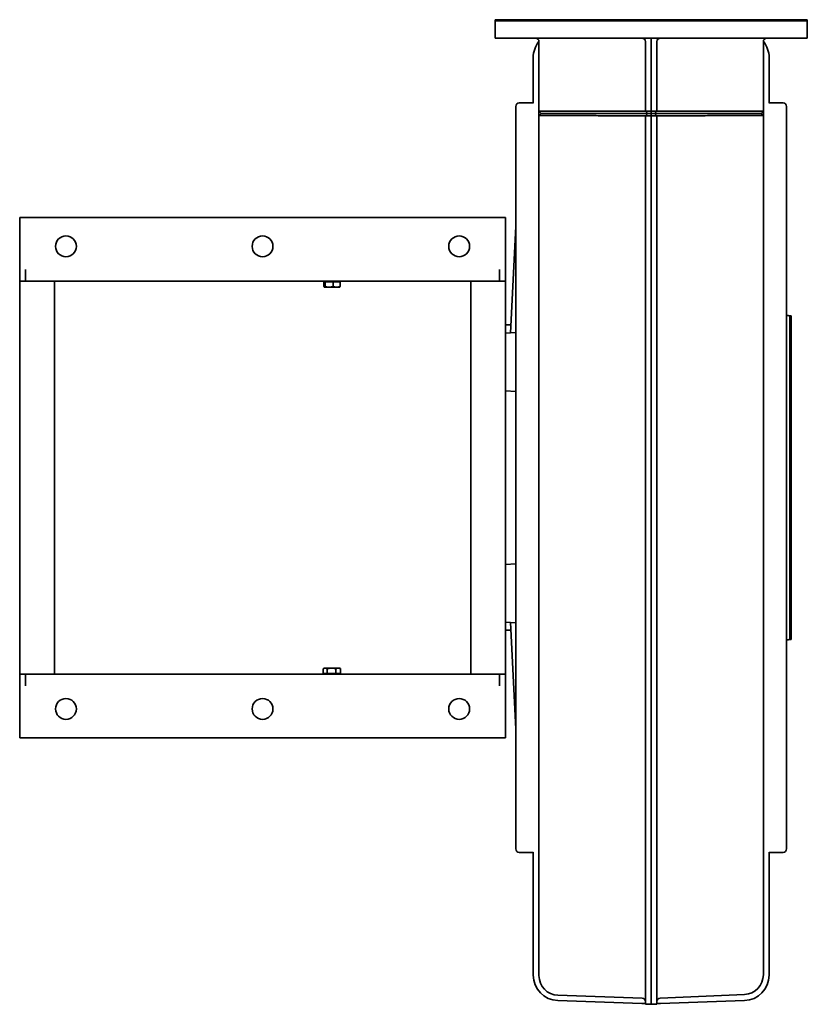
# Model space of a CAD drawing. Header units: millimetres. Extents: x 499 to 1181, y 168 to 1020.
import ezdxf

# ---------------------------------------------------------------- set-up
doc = ezdxf.new("R2010")
doc.units = ezdxf.units.MM
doc.header["$LTSCALE"] = 4
doc.layers.add('Krawędzie widoczne(ISO)', color=7, linetype='Continuous', lineweight=35, true_color=0x262659)

msp = doc.modelspace()

# ---------------------------------------------------------------- linework, layer by layer
at = {"layer": 'Krawędzie widoczne(ISO)'}
for p, q in [((910.5, 1019.7), (1180.5, 1019.7)), ((910.5, 1018.7), (910.5, 1019.7)), ((910.6, 1018.7), (910.5, 1018.6)), ((1180.5, 1018.7), (910.5, 1018.7)), ((1180.5, 1018.6), (910.5, 1018.6)), ((910.5, 1003.7), (910.5, 1018.6)), ((1180.4, 1018.7), (1180.5, 1018.6)), ((1180.5, 1018.7), (1180.5, 1019.7)), ((1180.5, 1003.7), (1180.5, 1018.6)), ((910.5, 1003.7), (1180.5, 1003.7)), ((948.5, 1000.7), (948.5, 963.34)), ((1040.5, 1000.7), (1040.5, 940.7)), ((1045.5, 1000.7), (1045.5, 1003.7)), ((1045.5, 1000.7), (1045.5, 940.7)), ((1050.5, 1000.7), (1050.5, 940.7)), ((1142.5, 1000.7), (1142.5, 962.28)), ((943.5, 950.6), (943.5, 986.89)), ((1147.5, 986.89), (1147.5, 950.6)), ((943.5, 947.7), (931.5, 947.7)), ((943.5, 950.6), (943.5, 947.6)), ((1147.5, 947.6), (1147.5, 950.6)), ((1159.5, 947.7), (1147.5, 947.7)), ((928.5, 944.7), (928.5, 302.7)), ((948.5, 936.7), (948.5, 940.7)), ((948.5, 307.09), (948.5, 936.7)), ((950.5, 938.7), (948.51, 940.69)), ((948.52, 936.72), (950.5, 938.7)), ((950.5, 938.7), (950.5, 938.7)), ((950.5, 938.7), (950.73, 938.7)), ((950.74, 938.7), (950.73, 938.7)), ((951.01, 938.7), (950.74, 938.7)), ((955.43, 938.7), (951.01, 938.7)), ((955.43, 938.7), (957.77, 938.7)), ((960.33, 938.7), (957.77, 938.7)), ((960.33, 938.7), (965.92, 938.7)), ((971.66, 938.7), (965.92, 938.7)), ((971.66, 938.7), (981.41, 938.7)), ((981.41, 938.7), (993.75, 938.7)), ((1007.16, 938.7), (993.75, 938.7)), ((1007.16, 938.7), (1026.45, 938.7)), ((1026.68, 938.7), (1026.45, 938.7)), ((1026.68, 938.7), (1027.31, 938.7)), ((1026.92, 940.7), (1037.74, 940.7)), ((1027.31, 938.7), (1028.16, 938.7)), ((1037.74, 936.7), (1027.79, 936.7)), ((1028.16, 938.7), (1037.9, 938.7)), ((1040.5, 940.7), (1037.74, 940.7)), ((1037.74, 936.7), (1040.5, 936.7)), ((1042.5, 938.7), (1037.9, 938.7)), ((1045.5, 940.7), (1040.5, 940.7)), ((1040.5, 940.7), (1042.5, 938.7)), ((1042.5, 938.7), (1040.5, 936.7)), ((1040.5, 936.7), (1045.5, 936.7)), ((1040.5, 936.7), (1040.5, 920.92)), ((1045.5, 938.7), (1042.5, 938.7)), ((1045.5, 938.7), (1045.5, 940.7)), ((1050.5, 940.7), (1045.5, 940.7)), ((1048.5, 938.7), (1045.5, 938.7)), ((1045.5, 938.7), (1045.5, 936.7)), ((1045.5, 936.7), (1050.5, 936.7)), ((1045.5, 936.7), (1045.5, 920.92)), ((1048.5, 938.7), (1050.5, 940.7)), ((1053.1, 938.7), (1048.5, 938.7)), ((1050.5, 936.7), (1048.5, 938.7)), ((1053.26, 940.7), (1050.5, 940.7)), ((1050.5, 936.7), (1050.5, 920.92)), ((1050.5, 936.7), (1053.26, 936.7)), ((1053.1, 938.7), (1063.76, 938.7)), ((1053.26, 940.7), (1065.01, 940.7)), ((1064.14, 936.7), (1053.26, 936.7)), ((1063.76, 938.7), (1064.61, 938.7)), ((1064.78, 938.7), (1064.61, 938.7)), ((1065.48, 938.7), (1064.78, 938.7)), ((1086.87, 938.7), (1065.48, 938.7)), ((1086.87, 938.7), (1098.22, 938.7)), ((1112.09, 938.7), (1098.22, 938.7)), ((1112.09, 938.7), (1115.5, 938.7)), ((1118.95, 938.7), (1115.5, 938.7)), ((1118.95, 938.7), (1125.31, 938.7)), ((1127.81, 938.7), (1125.31, 938.7)), ((1127.81, 938.7), (1133.47, 938.7)), ((1137.71, 938.7), (1133.47, 938.7)), ((1140.5, 938.7), (1142.49, 940.69)), ((1140.5, 938.7), (1142.48, 936.72)), ((1142.5, 940.7), (1142.5, 936.7)), ((1142.5, 936.7), (1142.5, 307.61)), ((1162.5, 944.7), (1162.5, 302.7)), ((1040.5, 800.76), (1040.5, 920.92)), ((1045.5, 920.92), (1045.5, 800.81)), ((1050.5, 920.92), (1050.5, 800.76)), ((499.5, 848.7), (919.5, 848.7)), ((499.5, 793.7), (499.5, 848.7)), ((919.5, 848.7), (919.5, 793.7)), ((928.5, 840.92), (923.96, 748.89)), ((504.5, 793.7), (504.5, 803.7)), ((914.5, 803.7), (914.5, 793.7)), ((1040.5, 800.76), (1040.5, 288.84)), ((1045.5, 288.71), (1045.5, 800.81)), ((1050.5, 288.84), (1050.5, 800.76)), ((499.5, 453.7), (499.5, 793.7)), ((499.5, 793.7), (504.5, 793.7)), ((509.5, 793.7), (504.5, 793.7)), ((509.5, 793.7), (529.5, 793.7)), ((889.5, 793.7), (529.5, 793.7)), ((529.5, 793.7), (529.5, 453.7)), ((762.54, 793.1), (763.59, 793.1)), ((762.54, 793.1), (762.54, 788.98)), ((763.59, 793.1), (770.55, 793.1)), ((763.59, 793.1), (763.59, 788.98)), ((763.8, 793.1), (763.8, 793.7)), ((770.55, 793.1), (770.55, 788.98)), ((770.55, 793.1), (776.46, 793.1)), ((775.2, 793.1), (775.2, 793.7)), ((776.46, 793.1), (776.46, 788.98)), ((889.5, 793.7), (909.5, 793.7)), ((889.5, 453.7), (889.5, 793.7)), ((914.5, 793.7), (909.5, 793.7)), ((919.5, 793.7), (914.5, 793.7)), ((919.5, 793.7), (919.5, 453.7)), ((763, 788.4), (762.94, 788.43)), ((763, 788.4), (763.06, 788.4)), ((763.06, 788.4), (767.07, 788.4)), ((767.07, 788.4), (773.5, 788.4)), ((773.5, 788.4), (776, 788.4)), ((776, 788.4), (776.06, 788.43)), ((1165.5, 763.6), (1165.6, 763.7)), ((1165.5, 763.7), (1165.5, 483.7)), ((1165.6, 763.7), (1165.6, 483.7)), ((1165.6, 763.7), (1166.5, 763.7)), ((1166.5, 763.7), (1166.5, 483.7)), ((924.29, 755.7), (919.5, 755.7)), ((919.5, 748.7), (928.5, 749.09)), ((919.5, 698.7), (928.5, 698.3)), ((919.5, 548.7), (928.5, 549.09)), ((919.5, 498.7), (928.5, 498.3)), ((923.96, 498.5), (928.5, 406.47)), ((924.29, 491.7), (919.5, 491.7)), ((1165.5, 483.8), (1165.6, 483.7)), ((1165.6, 483.7), (1166.5, 483.7)), ((499.5, 398.7), (499.5, 453.7)), ((499.5, 453.7), (504.5, 453.7)), ((504.5, 443.7), (504.5, 453.7)), ((504.5, 453.7), (509.5, 453.7)), ((529.5, 453.7), (509.5, 453.7)), ((889.5, 453.7), (529.5, 453.7)), ((762.01, 454.3), (762.01, 458.42)), ((765.39, 454.3), (762.01, 454.3)), ((763, 459), (762.22, 458.54)), ((763.7, 459), (763, 459)), ((769.14, 459), (763.7, 459)), ((763.8, 454.3), (763.8, 453.7)), ((765.39, 454.3), (765.39, 458.42)), ((772.88, 454.3), (765.39, 454.3)), ((774.94, 459), (769.14, 459)), ((772.88, 454.3), (772.88, 458.42)), ((776.99, 454.3), (772.88, 454.3)), ((776, 459), (774.94, 459)), ((775.2, 454.3), (775.2, 453.7)), ((776, 459), (776.78, 458.54)), ((776.99, 454.3), (776.99, 458.42)), ((909.5, 453.7), (889.5, 453.7)), ((909.5, 453.7), (914.5, 453.7)), ((919.5, 453.7), (914.5, 453.7)), ((914.5, 453.7), (914.5, 443.7)), ((919.5, 453.7), (919.5, 398.7)), ((919.5, 398.7), (499.5, 398.7)), ((948.5, 193.11), (948.5, 307.09)), ((1142.5, 307.61), (1142.5, 193.81)), ((943.5, 299.7), (931.5, 299.7)), ((943.5, 299.79), (943.5, 296.79)), ((1147.5, 296.79), (1147.5, 299.79)), ((1159.5, 299.7), (1147.5, 299.7)), ((943.5, 193.5), (943.5, 296.79)), ((1147.5, 296.79), (1147.5, 193.5)), ((1040.5, 288.84), (1040.5, 168.48)), ((1045.5, 168.3), (1045.5, 288.71)), ((1050.5, 168.48), (1050.5, 288.84)), ((1037.5, 168.98), (964.73, 171.52)), ((964.91, 176.12), (1037.6, 173.58)), ((1126.24, 176.83), (1053.37, 173.65)), ((1126.27, 171.52), (1053.5, 168.98)), ((1037.5, 168.98), (1040.5, 168.87)), ((1040.5, 168.48), (1045.5, 168.3)), ((1050.5, 168.48), (1045.5, 168.3)), ((1050.5, 168.87), (1053.5, 168.98))]:
    msp.add_line(p, q, dxfattribs=at)
for centre in [(539.5, 823.7), (709.5, 823.7), (879.5, 823.7), (539.5, 423.7), (709.5, 423.7), (879.5, 423.7)]:
    msp.add_circle(centre, 9, dxfattribs=at)
for centre, radius, start, end in [((965.5, 986.89), 22, 140.61534, 180), ((945.5, 1000.7), 3, 0, 90), ((1037.5, 1000.7), 3, 0, 90), ((1053.5, 1000.7), 3, 90, 180), ((1145.5, 1000.7), 3, 90, 180), ((1125.5, 986.89), 22, 0, 39.38466), ((931.5, 944.7), 3, 90, 180), ((1159.5, 944.7), 3, 0, 90), ((1165.5, 773.7), 10, 252.5424, 270), ((1165.5, 473.7), 10, 90, 107.4576), ((931.5, 302.7), 3, 180, 270), ((1159.5, 302.7), 3, 270, 0), ((965.5, 193.5), 22, 180, 268), ((965.5, 193.11), 17, 180, 268), ((1125.5, 193.81), 17, 272.5, 0), ((1125.5, 193.5), 22, 272, 0), ((1037.5, 170.58), 3, 0, 88), ((1053.5, 170.65), 3, 92.5, 180)]:
    msp.add_arc(centre, radius, start, end, dxfattribs=at)
for centre, major_axis, ratio, start_param, end_param in [((966.08, 937.44), (-17.58, -0.74), 0.001554, 6.179291, 6.28312), ((1045.5, 940.63), (-97, 0.01), 0.000673, 4.905087, 4.914169), ((1076.57, 937.85), (266.93, 0.21), 0.004246, 4.522889, 4.525307), ((1073.96, 937.13), (252.91, 0.08), 0.001703, 4.525299, 4.5288), ((1015.29, 937.14), (254.19, -0.09), 0.001726, 4.905789, 4.909279), ((1045.5, 940.63), (-97, -0.01), 0.000672, 4.500634, 4.509861), ((1703.54, 937.17), (-659.94, -0.46), 0.000181, 0.25545, 0.25649), ((1124.93, 937.44), (17.57, -0.75), 0.001559, 0.000066, 0.095693)]:
    msp.add_ellipse(centre, major_axis=major_axis, ratio=ratio, start_param=start_param, end_param=end_param, dxfattribs=at)
for points, knots in [([(948.5, 963.34), (948.5, 963.27), (948.5, 963.2), (948.5, 963.12), (948.5, 962.82), (948.5, 962.51), (948.5, 962.2), (948.5, 955.2), (948.5, 948.03), (948.5, 940.7)], [-0.158301, -0.158301, -0.158301, -0.158301, -0.128498, -0.128498, -0.128498, 0, 0, 0, 2.909492, 2.909492, 2.909492, 2.909492]), ([(1142.5, 962.28), (1142.5, 962.21), (1142.5, 962.14), (1142.5, 962.06), (1142.5, 961.76), (1142.5, 961.45), (1142.5, 961.15), (1142.5, 954.47), (1142.5, 947.65), (1142.5, 940.7)], [-21.896862, -21.896862, -21.896862, -21.896862, -21.86726, -21.86726, -21.86726, -21.740858, -21.740858, -21.740858, -18.986686, -18.986686, -18.986686, -18.986686]), ([(948.51, 940.69), (948.51, 940.69), (948.51, 940.69), (948.5, 940.69), (948.5, 940.69), (948.5, 940.7)], [-0.009229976, -0.009229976, -0.009229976, -0.009229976, -0.004625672, -0.004625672, -0.000002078, -0.000002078, -0.000002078, -0.000002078]), ([(1026.06, 940.7), (1020.61, 940.7), (1009.53, 940.69), (993.62, 940.69), (981.6, 940.68), (972.87, 940.67), (965.09, 940.67), (958.93, 940.67), (954.27, 940.67), (950.7, 940.68), (949.13, 940.68), (948.51, 940.69)], [-12.208804, -12.208804, -12.208804, -12.208804, -10.535032, -8.86126, -7.187488, -6.350602, -5.513716, -3.839943, -3.003057, -2.166171, -0.492399, -0.492399, -0.492399, -0.492399]), ([(948.81, 936.71), (949.41, 936.71), (950.52, 936.71), (953.63, 936.72), (957.41, 936.72), (963.18, 936.73), (969.85, 936.73), (977.52, 936.72), (986.43, 936.71), (995.81, 936.71), (1009.15, 936.7), (1020.42, 936.7), (1026.29, 936.7)], [0.182794, 0.182794, 0.182794, 0.182794, 1.362292, 1.755458, 3.328121, 4.114453, 4.900785, 6.473449, 7.063198, 8.046113, 9.618777, 11.191441, 11.191441, 11.191441, 11.191441]), ([(1065.19, 936.7), (1071.17, 936.7), (1082.63, 936.7), (1098.14, 936.71), (1109.55, 936.72), (1117.87, 936.72), (1123.44, 936.72), (1128.31, 936.72), (1133.95, 936.72), (1139.13, 936.72), (1141.45, 936.71), (1142.21, 936.71)], [0.017722, 0.017722, 0.017722, 0.017722, 1.850448, 3.683175, 5.515902, 6.432265, 7.348628, 8.264992, 9.181355, 11.014082, 12.846809, 12.846809, 12.846809, 12.846809]), ([(1142.49, 940.69), (1141.92, 940.69), (1139.97, 940.68), (1135.16, 940.67), (1129.83, 940.67), (1125.04, 940.67), (1119.48, 940.67), (1111.36, 940.68), (1099.82, 940.68), (1083.95, 940.69), (1072.1, 940.7), (1065.89, 940.7)], [-13.476264, -13.476264, -13.476264, -13.476264, -11.563893, -9.651521, -8.695334, -7.739148, -6.782962, -5.826776, -3.914403, -2.002031, -0.089659, -0.089659, -0.089659, -0.089659]), ([(1137.71, 938.7), (1137.74, 938.7), (1139.04, 938.7), (1139.94, 938.7), (1140.5, 938.7)], [11.516117, 11.516117, 11.516117, 11.516117, 11.563893, 13.27374, 13.27374, 13.27374, 13.27374]), ([(1142.5, 940.7), (1142.5, 940.69), (1142.5, 940.69), (1142.49, 940.69), (1142.49, 940.69), (1142.49, 940.69)], [-0.008843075, -0.008843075, -0.008843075, -0.008843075, -0.00456414, -0.00456414, -0.000044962, -0.000044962, -0.000044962, -0.000044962])]:
    msp.add_open_spline(points, degree=3, knots=knots, dxfattribs=at)
for points in [[(948.59, 936.7), (948.65, 936.71), (948.72, 936.71), (948.81, 936.71)], [(1142.21, 936.71), (1142.3, 936.71), (1142.37, 936.71), (1142.42, 936.7)]]:
    msp.add_open_spline(points, degree=3, dxfattribs=at)
for points, weights in [([(762.54, 788.98), (762.82, 788.4), (763.06, 788.4)], [1, 1.0379548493, 1]), ([(763.06, 788.4), (763.31, 788.4), (763.59, 788.98)], [1, 1.0379548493, 1]), ([(763.59, 788.98), (765.45, 788.4), (767.07, 788.4)], [1, 1.0379548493, 1]), ([(767.07, 788.4), (768.68, 788.4), (770.55, 788.98)], [1, 1.0379548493, 1]), ([(770.55, 788.98), (772.13, 788.4), (773.5, 788.4)], [1, 1.0379548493, 1]), ([(773.5, 788.4), (774.88, 788.4), (776.46, 788.98)], [1, 1.0379548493, 1]), ([(776.46, 788.98), (776.25, 788.54), (776.06, 788.43)], [1, 1.02828630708, 1.01441119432]), ([(763.7, 459), (762.91, 459), (762.01, 458.42)], [1, 1.0379548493, 1]), ([(765.39, 458.42), (764.48, 459), (763.7, 459)], [1, 1.0379548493, 1]), ([(769.14, 459), (767.4, 459), (765.39, 458.42)], [1, 1.0379548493, 1]), ([(772.88, 458.42), (770.88, 459), (769.14, 459)], [1, 1.0379548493, 1]), ([(774.94, 459), (773.99, 459), (772.88, 458.42)], [1, 1.0379548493, 1]), ([(776.99, 458.42), (775.89, 459), (774.94, 459)], [1, 1.0379548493, 1]), ([(776.78, 458.54), (776.89, 458.48), (776.99, 458.42)], [1.00770485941, 1.00435127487, 1])]:
    msp.add_rational_spline(points, weights, degree=2, dxfattribs=at)

doc.saveas('drawing.dxf')
